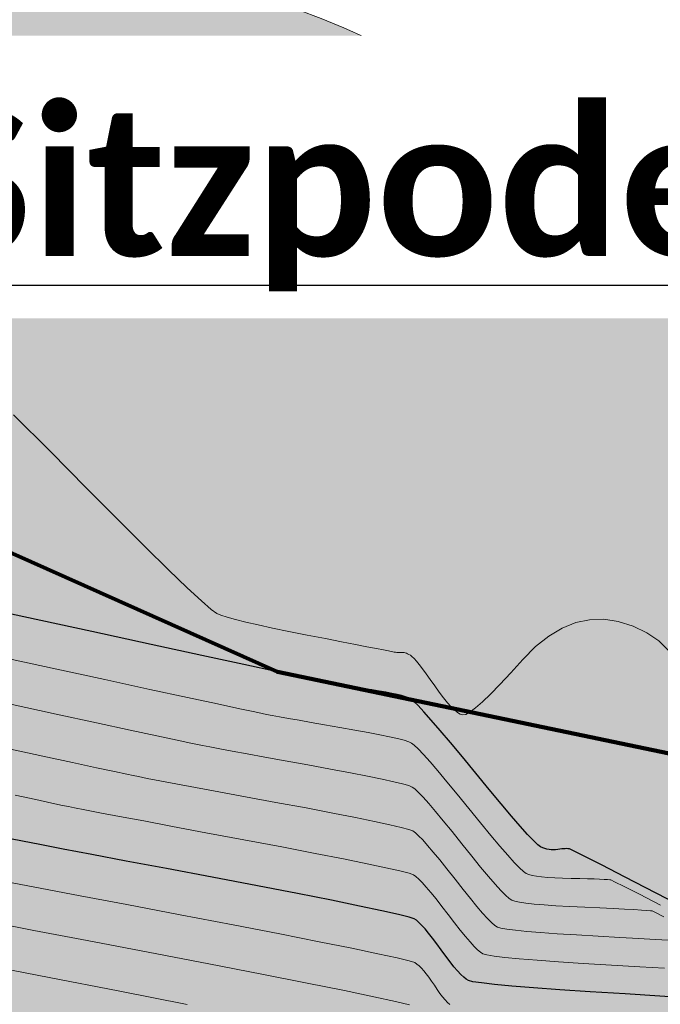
# Model space of a CAD drawing. Header units: metres. Extents: x 730549 to 731755, y 5527678 to 5528494.
# Tile 180 of 207: x 731674.34 to 731677.86, y 5527799.53 to 5527804.93. Entities that reach past the tile are written whole.
import ezdxf
from ezdxf.enums import TextEntityAlignment as Align

# ---------------------------------------------------------------- set-up
doc = ezdxf.new("R2010")
doc.units = ezdxf.units.M
doc.header["$LTSCALE"] = 0.1
doc.layers.add('3d Modell', color=7, linetype='Continuous', transparency=0.4)
doc.layers.add('LA_Planung BÄUME geplant', color=7, linetype='Continuous', transparency=0.8)
for name, color, linetype in [('LA_Feuchtfläche u artenreiche Wiese geplant', 7, 'Continuous'), ('LA_Planungsumgriff', 7, 'Continuous'), ('Netzbach mit Ausleitung', 7, 'Continuous'), ('Sparten Strom GEPLANT pdf', 7, 'Continuous'), ('Sparten_Kanal-aus dwg GRUPPE', 7, 'Continuous'), ('Text Spielgeräteausschreibung', 7, 'Continuous'), ('Wiese und Waldnaab als Hintergrund', 7, 'Continuous')]:
    doc.layers.add(name, color=color, linetype=linetype)
doc.styles.add('Arial', font='arial.ttf')
doc.styles.add('Calibri (bold)', font='calibrib.ttf')
doc.styles.add('TheSansSemiLight-Plain', font='txt')
picture_1 = doc.add_image_def('image1.png', size_in_pixel=(2382, 1684))

# ---------------------------------------------------------------- blocks, each defined once
blk = doc.blocks.new('PDF-Seite')
at = {"color": 255, "linetype": 'Continuous', "lineweight": 9, "transparency": 33554687}
blk.add_wipeout([(0, 103.9213), (293.9185, 103.9213), (293.9185, -103.9213), (0, -103.9213)], dxfattribs=at)
at = {"transparency": 33554687}
image = blk.add_image(picture_1, insert=(0, -103.9213), size_in_units=(293.9185, 207.8426), dxfattribs=at)
image.dxf.flags = 7
blk = doc.blocks.new('KA_STUTZU')
at = {"color": 7, "linetype": 'Continuous', "lineweight": 5, "transparency": 33554687}
blk.add_line((0, 0), (0, 0), dxfattribs=at)
blk.add_line((0, 0), (0, 0), dxfattribs=at)
blk = doc.blocks.new('KA_STUTZR')
at = {"color": 7, "linetype": 'Continuous', "lineweight": 25, "transparency": 33554687}
for p in [(0, 0), (0.0005, 0)]:
    blk.add_line(p, (0, 0.0005), dxfattribs=at)
at = {"color": 7, "linetype": 'Continuous', "lineweight": 5, "transparency": 33554687}
blk.add_line((0, 0), (0.001, 0), dxfattribs=at)
at = {"color": 7, "linetype": 'Continuous', "transparency": 33554687}
blk.add_solid([(0, 0.0005), (0.0005, 0), (0, 0)], dxfattribs=at)
blk = doc.blocks.new('khpfeil')
at = {"color": 7, "linetype": 'Continuous', "lineweight": 25, "transparency": 33554687}
for p, q in [((0, 0.00013), (-0.00007, -0.00013)), ((0, 0.00013), (0.00007, -0.00013)), ((0, -0.00013), (-0.00007, -0.00013)), ((0, -0.00013), (0.00007, -0.00013))]:
    blk.add_line(p, q, dxfattribs=at)
blk = doc.blocks.new('Gruppe')
at = {"color": 211, "linetype": 'Continuous', "lineweight": 5, "true_color": 0xff7fff, "transparency": 33554687}
blk.add_line((-855.6495, -461.3338, -32.1905), (-874.4863, -455.5912, -32.1905), dxfattribs=at)
at = {"color": 161, "linetype": 'Continuous', "lineweight": 5, "true_color": 0x7f9fff, "transparency": 33554687}
blk.add_line((-862.3073, -456.7812, -31.1976), (-863.074, -459.0711, -31.1976), dxfattribs=at)
at = {"color": 161, "true_color": 0x7f9fff, "transparency": 33554687, "xscale": 1.5, "yscale": 1.5, "zscale": 1.5, "rotation": 161.4896132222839}
blk.add_blockref('khpfeil', (-862.6907, -457.9262, -493.1896), dxfattribs=at)
at = {"color": 211, "true_color": 0xff7fff, "transparency": 33554687, "xscale": 8, "yscale": 8, "zscale": 8, "rotation": 73.04565685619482}
blk.add_blockref('khpfeil', (-865.0674, -458.462, -493.1896), dxfattribs=at)
at = {"color": 30, "true_color": 0xff7f00, "transparency": 33554687, "xscale": 0.5, "yscale": 0.5, "zscale": 0.5, "rotation": 73.04565685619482}
for name, p in [('KA_STUTZR', (-862.9563, -458.6885, -493.1896)), ('KA_STUTZU', (-862.0975, -459.369, -493.1896))]:
    blk.add_blockref(name, p, dxfattribs=at)
at = {"color": 176, "true_color": 0x00007f, "transparency": 33554687, "insert": (-862.9574, -457.3532, -31.2266), "char_height": 0.375684, "width": 1.932, "attachment_point": 8, "rotation": 71.4897, "line_spacing_factor": 1.002187, "style": 'Arial'}
blk.add_mtext('DN150 2.61m', dxfattribs=at)
at = {"color": 216, "true_color": 0x7f007f, "transparency": 33554687, "insert": (-865.2278, -459.6532, -32.2096), "char_height": 0.375684, "width": 8.767, "attachment_point": 8, "rotation": 343.0459, "line_spacing_factor": 1.002187, "style": 'Arial'}
blk.add_mtext('B Ei 800/1200 20.69m 0.19%', dxfattribs=at)
at = {"color": 7, "transparency": 33554687, "insert": (-880.0634, -461.3743, -30.6196), "char_height": 0.360657, "attachment_point": 1, "rotation": 2.2512, "line_spacing_factor": 0.25, "style": 'Arial'}
blk.add_mtext('A S=460.957 T=1.61m Ei 800/1200->M1309E S=460.961 T=1.61m Ei 800/1200->M1307', dxfattribs=at)
blk = doc.blocks.new('Gruppe-1')
at = {"color": 7, "transparency": 33554687}
blk.add_blockref('Gruppe', (0, 0), dxfattribs=at)
blk = doc.blocks.new('Gruppe-3')
at = {"color": 7, "linetype": 'Continuous', "lineweight": 13, "transparency": 33554585, "flags": 128}
for points in [[(-861.8808, -460.1176), (-861.9359, -460.0636), (-862.0016, -460.0182), (-862.0779, -459.9816), (-862.1588, -459.9562), (-862.2381, -459.9447), (-862.316, -459.9469), (-862.3923, -459.963), (-862.4672, -459.9928), (-862.5405, -460.0365), (-862.6123, -460.094), (-862.6826, -460.1652), (-862.7486, -460.2384), (-862.8075, -460.3014), (-862.8593, -460.3544), (-862.904, -460.3974), (-862.9416, -460.4302), (-862.9721, -460.453), (-862.9956, -460.4657), (-863.0119, -460.4684), (-863.0255, -460.4638), (-863.0407, -460.4548), (-863.0575, -460.4415), (-863.0759, -460.4238), (-863.0959, -460.4017), (-863.1175, -460.3753), (-863.1407, -460.3444), (-863.1655, -460.3092), (-863.19, -460.2739), (-863.2122, -460.2427), (-863.2323, -460.2156), (-863.25, -460.1926), (-863.2656, -460.1737), (-863.2789, -460.159), (-863.29, -460.1483), (-863.2989, -460.1418), (-863.3065, -460.1376), (-863.3137, -460.1341), (-863.3206, -460.1312), (-863.3271, -460.1289), (-863.3333, -460.1273), (-863.3391, -460.1262), (-863.3445, -460.1258), (-863.3496, -460.1261), (-863.3548, -460.1265), (-863.3604, -460.1266), (-863.3665, -460.1264), (-863.3731, -460.1259), (-863.3802, -460.1251), (-863.3878, -460.124), (-863.3958, -460.1226), (-863.4043, -460.1209), (-863.4192, -460.118), (-863.4462, -460.1126), (-863.4854, -460.1049), (-863.5368, -460.0949), (-863.6003, -460.0825), (-863.6761, -460.0677), (-863.764, -460.0506), (-863.864, -460.0311), (-863.9647, -460.0112), (-864.0543, -459.9928), (-864.1329, -459.9759), (-864.2005, -459.9604), (-864.2571, -459.9464), (-864.3027, -459.9338), (-864.3373, -459.9227), (-864.3608, -459.9131), (-864.3909, -459.8915), (-864.4448, -459.8443), (-864.5228, -459.7716), (-864.6246, -459.6733), (-864.7504, -459.5495), (-864.9002, -459.4001), (-865.0739, -459.2252), (-865.2716, -459.0247), (-865.4751, -458.8231)], [(-861.8843, -461.7033), (-861.9574, -461.699), (-862.0458, -461.694), (-862.1497, -461.6882), (-862.2689, -461.6817), (-862.3886, -461.6749), (-862.4938, -461.6683), (-862.5846, -461.6618), (-862.661, -461.6555), (-862.7229, -461.6493), (-862.7703, -461.6433), (-862.8034, -461.6374), (-862.8219, -461.6316), (-862.8355, -461.6226), (-862.8535, -461.6068), (-862.8758, -461.5842), (-862.9026, -461.5548), (-862.9337, -461.5187), (-862.9693, -461.4758), (-863.0093, -461.4262), (-863.0536, -461.3698), (-863.098, -461.3133), (-863.1379, -461.2635), (-863.1735, -461.2204), (-863.2046, -461.1839), (-863.2313, -461.1541), (-863.2537, -461.1309), (-863.2716, -461.1145), (-863.285, -461.1046), (-863.3067, -461.0965), (-863.3489, -461.0851), (-863.4118, -461.0704), (-863.4954, -461.0525), (-863.5996, -461.0313), (-863.7245, -461.0068), (-863.87, -460.979), (-864.0362, -460.948), (-864.2029, -460.9171), (-864.3499, -460.8898), (-864.4772, -460.8661), (-864.5849, -460.846), (-864.6729, -460.8295), (-864.7413, -460.8166), (-864.79, -460.8072), (-864.8191, -460.8014), (-864.8542, -460.794), (-864.9213, -460.7796), (-865.0202, -460.7583), (-865.151, -460.7301), (-865.3136, -460.695), (-865.5082, -460.653)], [(-861.9085, -461.5749), (-861.9546, -461.5518), (-861.9725, -461.5434), (-861.9817, -461.5422), (-862.0014, -461.5405), (-862.0318, -461.5386), (-862.0727, -461.5362), (-862.1243, -461.5335), (-862.1865, -461.5305), (-862.2593, -461.5271), (-862.3427, -461.5233), (-862.4265, -461.5193), (-862.5007, -461.515), (-862.5652, -461.5105), (-862.6201, -461.5058), (-862.6653, -461.5009), (-862.7008, -461.4958), (-862.7267, -461.4904), (-862.7429, -461.4849), (-862.7571, -461.4751), (-862.777, -461.4571), (-862.8025, -461.4308), (-862.8338, -461.3963), (-862.8708, -461.3536), (-862.9134, -461.3026), (-862.9618, -461.2435), (-863.0158, -461.176), (-863.0699, -461.1086), (-863.1182, -461.0492), (-863.1608, -460.998), (-863.1978, -460.9549), (-863.229, -460.92), (-863.2545, -460.8932), (-863.2744, -460.8745), (-863.2885, -460.8639), (-863.3073, -460.8563), (-863.3412, -460.8466), (-863.3902, -460.8347), (-863.4542, -460.8206), (-863.5333, -460.8043), (-863.6275, -460.7859), (-863.7368, -460.7653), (-863.8611, -460.7426), (-863.9859, -460.72), (-864.0966, -460.6999), (-864.1933, -460.6822), (-864.2759, -460.6671), (-864.3444, -460.6544), (-864.3988, -460.6442), (-864.4391, -460.6365), (-864.4654, -460.6313), (-864.5029, -460.6233), (-864.5772, -460.6074), (-864.6882, -460.5835), (-864.8358, -460.5516), (-865.0202, -460.5118), (-865.2413, -460.464), (-865.4991, -460.4083)], [(-861.9052, -461.8574), (-862.0401, -461.8493), (-862.1951, -461.8401), (-862.3506, -461.8306), (-862.4869, -461.8216), (-862.604, -461.8131), (-862.7018, -461.8052), (-862.7805, -461.7977), (-862.8399, -461.7908), (-862.8801, -461.7843), (-862.901, -461.7784), (-862.9139, -461.7701), (-862.93, -461.7565), (-862.9491, -461.7376), (-862.9713, -461.7133), (-862.9967, -461.6838), (-863.0252, -461.649), (-863.0568, -461.6089), (-863.0914, -461.5635), (-863.1261, -461.5181), (-863.1577, -461.4778), (-863.1861, -461.4427), (-863.2115, -461.4129), (-863.2337, -461.3882), (-863.2528, -461.3687), (-863.2687, -461.3544), (-863.2816, -461.3453), (-863.306, -461.3366), (-863.3566, -461.3236), (-863.4335, -461.3062), (-863.5366, -461.2843), (-863.6659, -461.2582), (-863.8215, -461.2276), (-864.0033, -461.1927), (-864.2113, -461.1534), (-864.4198, -461.1143), (-864.6031, -461.0798), (-864.7612, -461.05), (-864.894, -461.025), (-865.0015, -461.0046), (-865.0838, -460.9889), (-865.1409, -460.9779), (-865.1727, -460.9715), (-865.2055, -460.9646), (-865.2653, -460.9518), (-865.3521, -460.9332), (-865.4661, -460.9086)], [(-863.083, -462.0559), (-863.0957, -462.0443), (-863.1089, -462.0304), (-863.1226, -462.0141), (-863.1369, -461.9954), (-863.1517, -461.9744), (-863.1671, -461.951), (-863.1824, -461.9276), (-863.1972, -461.9064), (-863.2115, -461.8875), (-863.2252, -461.8708), (-863.2383, -461.8564), (-863.251, -461.8443), (-863.2631, -461.8344), (-863.2746, -461.8267), (-863.3046, -461.817), (-863.372, -461.8006), (-863.4768, -461.7776), (-863.6189, -461.7481), (-863.7985, -461.712), (-864.0154, -461.6693), (-864.2698, -461.6201), (-864.5615, -461.5642), (-864.8538, -461.5085), (-865.1096, -461.4598), (-865.329, -461.4179), (-865.512, -461.3829)], [(-861.9265, -461.5115), (-862.0429, -461.4519), (-862.1271, -461.409), (-862.1792, -461.3829), (-862.1991, -461.3734), (-862.2059, -461.3723), (-862.2185, -461.3713), (-862.2369, -461.3702), (-862.2611, -461.3691), (-862.2912, -461.3681), (-862.3271, -461.367), (-862.3688, -461.366), (-862.4164, -461.3649), (-862.4645, -461.3636), (-862.5076, -461.3617), (-862.5459, -461.3592), (-862.5792, -461.3561), (-862.6077, -461.3525), (-862.6313, -461.3483), (-862.65, -461.3435), (-862.6638, -461.3381), (-862.6786, -461.3276), (-862.7005, -461.3073), (-862.7293, -461.2774), (-862.7651, -461.2378), (-862.8078, -461.1885), (-862.8576, -461.1295), (-862.9143, -461.0607), (-862.978, -460.9823), (-863.0417, -460.9038), (-863.0985, -460.8349), (-863.1482, -460.7757), (-863.1909, -460.726), (-863.2267, -460.6859), (-863.2554, -460.6554), (-863.2772, -460.6345), (-863.292, -460.6232), (-863.308, -460.6162), (-863.3335, -460.6081), (-863.3685, -460.5989), (-863.4131, -460.5887), (-863.4671, -460.5774), (-863.5305, -460.5651), (-863.6035, -460.5516), (-863.686, -460.5372), (-863.769, -460.5228), (-863.8434, -460.5099), (-863.9094, -460.4983), (-863.9668, -460.4881), (-864.0158, -460.4793), (-864.0563, -460.4719), (-864.0882, -460.4659), (-864.1117, -460.4612), (-864.1517, -460.4527), (-864.2332, -460.4352), (-864.3562, -460.4087), (-864.5207, -460.3731), (-864.7268, -460.3286), (-864.9744, -460.2751), (-865.2635, -460.2125), (-865.5942, -460.1409)], [(-863.3039, -462.0571), (-863.3797, -462.0391), (-863.4984, -462.0134), (-863.6601, -461.98), (-863.8648, -461.9389), (-864.1124, -461.8902), (-864.403, -461.8338), (-864.7366, -461.7696), (-865.0707, -461.7057), (-865.3628, -461.6497), (-865.6129, -461.6018)], [(-864.5224, -462.0554), (-864.9002, -461.9817), (-865.2788, -461.9079), (-865.6095, -461.8434)]]:
    blk.add_lwpolyline(points, dxfattribs=at)
at = {"color": 7, "linetype": 'Continuous', "lineweight": 25, "transparency": 33554585, "flags": 128}
for points in [[(-861.7518, -461.5478), (-861.9545, -461.4435), (-862.1211, -461.3579), (-862.2515, -461.2911), (-862.3457, -461.2431), (-862.4038, -461.2139), (-862.4257, -461.2034), (-862.4301, -461.2025), (-862.4355, -461.202), (-862.442, -461.2018), (-862.4495, -461.202), (-862.4581, -461.2026), (-862.4677, -461.2035), (-862.4784, -461.2049), (-862.4902, -461.2065), (-862.5024, -461.2079), (-862.5145, -461.2084), (-862.5265, -461.2079), (-862.5384, -461.2065), (-862.5501, -461.2041), (-862.5618, -461.2008), (-862.5733, -461.1965), (-862.5847, -461.1913), (-862.6002, -461.1801), (-862.624, -461.1576), (-862.656, -461.1241), (-862.6963, -461.0793), (-862.7449, -461.0234), (-862.8017, -460.9563), (-862.8668, -460.878), (-862.9402, -460.7886), (-863.0136, -460.6991), (-863.0787, -460.6207), (-863.1355, -460.5533), (-863.1841, -460.497), (-863.2243, -460.4518), (-863.2563, -460.4176), (-863.28, -460.3945), (-863.2954, -460.3825), (-863.3087, -460.376), (-863.3258, -460.3696), (-863.3469, -460.3632), (-863.3719, -460.3568), (-863.4008, -460.3505), (-863.4336, -460.3442), (-863.4703, -460.338), (-863.5109, -460.3318), (-863.552, -460.3257), (-863.5902, -460.3199), (-863.6255, -460.3144), (-863.6578, -460.3092), (-863.6872, -460.3043), (-863.7138, -460.2996), (-863.7373, -460.2952), (-863.758, -460.2911), (-863.8008, -460.282), (-863.8906, -460.2626), (-864.0275, -460.233), (-864.2115, -460.1932), (-864.4425, -460.1431), (-864.7206, -460.0827), (-865.0458, -460.0122), (-865.4181, -459.9313), (-865.7896, -459.8507)], [(-861.7646, -462.0209), (-861.9305, -462.0104), (-862.1214, -461.9985), (-862.3127, -461.9863), (-862.48, -461.9749), (-862.6234, -461.9644), (-862.7427, -461.9548), (-862.838, -461.9461), (-862.9094, -461.9382), (-862.9567, -461.9313), (-862.9801, -461.9252), (-862.9924, -461.9176), (-863.0065, -461.9062), (-863.0224, -461.8909), (-863.0401, -461.8719), (-863.0597, -461.8489), (-863.081, -461.8222), (-863.1042, -461.7917), (-863.1293, -461.7573), (-863.1543, -461.7228), (-863.1774, -461.6921), (-863.1988, -461.6651), (-863.2183, -461.6418), (-863.236, -461.6223), (-863.2519, -461.6065), (-863.2659, -461.5944), (-863.2781, -461.586), (-863.3053, -461.5768), (-863.3643, -461.5621), (-863.4551, -461.5419), (-863.5778, -461.5162), (-863.7322, -461.4851), (-863.9185, -461.4485), (-864.1365, -461.4064), (-864.3864, -461.3588), (-864.6368, -461.3114), (-864.8563, -461.2698), (-865.0451, -461.234), (-865.203, -461.2039), (-865.3301, -461.1797), (-865.4264, -461.1612), (-865.4918, -461.1485)]]:
    blk.add_lwpolyline(points, dxfattribs=at)
blk = doc.blocks.new('Site Model Opacity Container')
at = {"color": 255, "linetype": 'Continuous', "lineweight": 5, "transparency": 33554585}
blk.add_wipeout([(-902.0886, -384.516), (-896.5606, -388.799), (-893.5636, -391.703), (-885.1136, -401.015), (-850.0795, -459.0117), (-849.9675, -459.3957), (-850.8386, -465.338), (-853.9826, -465.958), (-902.1748, -472.8373), (-946.1748, -476.8373), (-962.1748, -476.8373), (-998.1748, -420.8373), (-998.3616, -413.454), (-991.2746, -397.622), (-990.0686, -396.546)], dxfattribs=at)
at = {"color": 7, "transparency": 33554687}
blk.add_blockref('Gruppe-3', (0, 0), dxfattribs=at)
blk = doc.blocks.new('Geländemodell (2D)')
at = {"color": 31, "true_color": 0xe0cb9d, "transparency": 33554687}
blk.add_blockref('Site Model Opacity Container', (0, 0), dxfattribs=at)
at = {"color": 0, "flags": 1}
for tag in ['IFC_UUID', 'instanceID']:
    blk.add_attdef(tag, (-998.5218, -476.8373), '', height=0.00018, dxfattribs=at)
blk = doc.blocks.new('P_Baum')
at = {"linetype": 'Continuous', "lineweight": 0, "transparency": 33554687}
h = blk.add_hatch(color=53, dxfattribs=at)
edge = h.paths.add_edge_path()
edge.add_arc((0, 0), 5, 0, 360)
at = {"color": 7, "linetype": 'Continuous', "lineweight": 5, "transparency": 33554483}
blk.add_circle((1, 1.7321), 5, dxfattribs=at)
at = {"color": 7, "linetype": 'Continuous', "lineweight": 20, "transparency": 33554687}
blk.add_circle((0, 0), 5, dxfattribs=at)
at = {"color": 58, "true_color": 0x4b5f00, "transparency": 33554687, "style": 'TheSansSemiLight-Plain'}
for tag, p in [('Botanischer_Name', (0.1957, 1.0854)), ('Nummer', (0.1957, -0.5565)), ('Stammumfang', (0.1957, -1.6489))]:
    blk.add_attdef(tag, text='', height=0.5044, dxfattribs=at).set_placement(p, align=Align.TOP_LEFT)
blk = doc.blocks.new('Baum Pflanzung')
at = {"color": 7, "transparency": 33554687, "xscale": 0.2, "yscale": 0.2, "zscale": 0.2}
blk.add_blockref('P_Baum', (0, -0.00852), dxfattribs=at)

msp = doc.modelspace()

# ---------------------------------------------------------------- block references
at = {"layer": 'Sparten Strom GEPLANT pdf', "color": 16, "true_color": 0x800000, "transparency": 33554687}
msp.add_blockref('PDF-Seite', (731393.3973, 5527843.1975), dxfattribs=at)

# ---------------------------------------------------------------- next in the draw order: block references
at = {"layer": 'Sparten_Kanal-aus dwg GRUPPE', "color": 7, "transparency": 33554687}
msp.add_blockref('Gruppe-1', (732539.7836, 5528261.585), dxfattribs=at)

# ---------------------------------------------------------------- next in the draw order: block references
at = {"layer": '3d Modell', "color": 31, "true_color": 0xe0cb9d, "transparency": 33554687}
msp.add_blockref('Geländemodell (2D)', (732539.7836, 5528261.585), dxfattribs=at)

# ---------------------------------------------------------------- next in the draw order: wipeouts: each hides what was drawn before it
at = {"color": 255, "linetype": 'Continuous', "lineweight": 5, "transparency": 33554585}
msp.add_wipeout([(731656.25, 5527870.55), (731643.6, 5527865.6), (731642.2711, 5527860.5778), (731638.4, 5527857.6), (731654.4, 5527839.4), (731661.2, 5527819.4), (731668.8, 5527807.6), (731683.6, 5527801.8), (731689.8, 5527798.6), (731690, 5527794.8), (731680.8, 5527793.4), (731666.6, 5527795), (731653.4, 5527794), (731639.4, 5527790.6), (731635, 5527785.4), (731646, 5527779.8), (731687.6, 5527788.6), (731700.4, 5527795.6)], dxfattribs=at).dxf.layer = '3d Modell'

# ---------------------------------------------------------------- next in the draw order: hatches: boundary and pattern name
at = {"layer": 'Netzbach mit Ausleitung', "linetype": 'Continuous', "lineweight": 0, "true_color": 0xcc9966, "transparency": 33554508}
for points in [[(731647.2567, 5527821.9599), (731647.5282, 5527821.4976), (731647.7684, 5527821.0779), (731647.9774, 5527820.7006), (731648.1551, 5527820.3659), (731648.3015, 5527820.0736), (731648.4167, 5527819.8238), (731648.5006, 5527819.6166), (731648.5533, 5527819.4518), (731648.7099, 5527819.1807), (731648.8835, 5527818.9032), (731649.0741, 5527818.6193), (731649.2816, 5527818.3289), (731649.5061, 5527818.0322), (731649.7476, 5527817.729), (731650.0061, 5527817.4193), (731650.2815, 5527817.1033), (731651.2147, 5527816.2174), (731652.1822, 5527815.3243), (731653.1841, 5527814.4239), (731654.2202, 5527813.5162), (731655.2907, 5527812.6011), (731656.3956, 5527811.6788), (731657.5347, 5527810.7492), (731658.7082, 5527809.8122), (731659.8839, 5527808.9043), (731661.0295, 5527808.0617), (731662.145, 5527807.2845), (731663.2305, 5527806.5725), (731664.286, 5527805.9259), (731665.3114, 5527805.3446), (731666.3068, 5527804.8287), (731667.2721, 5527804.378), (731668.2537, 5527803.9635), (731669.2978, 5527803.5559), (731670.4044, 5527803.1551), (731671.5736, 5527802.7613), (731672.8053, 5527802.3744), (731674.0995, 5527801.9944), (731675.4563, 5527801.6213), (731676.8756, 5527801.2551), (731678.1865, 5527800.8882), (731679.2182, 5527800.5132), (731679.9706, 5527800.1301), (731680.4436, 5527799.7388), (731680.6374, 5527799.3393), (731680.5519, 5527798.9316), (731680.1872, 5527798.5158), (731679.5431, 5527798.0918), (731678.7494, 5527797.6841), (731677.9358, 5527797.3169), (731677.1023, 5527796.9903), (731676.2489, 5527796.7043), (731675.3755, 5527796.4588), (731674.4822, 5527796.2539), (731673.569, 5527796.0897), (731672.6359, 5527795.9659), (731671.7156, 5527795.869), (731670.8409, 5527795.785), (731670.0118, 5527795.7139), (731669.2283, 5527795.6557), (731668.4903, 5527795.6104), (731667.798, 5527795.5781), (731667.1513, 5527795.5587), (731666.5501, 5527795.5523), (731665.962, 5527795.6285), (731665.3544, 5527795.8573), (731664.7272, 5527796.2387), (731664.0805, 5527796.7725), (731663.4142, 5527797.4589), (731662.7285, 5527798.2979), (731662.0232, 5527799.2893), (731661.2984, 5527800.4333), (731660.5823, 5527801.6031), (731659.9033, 5527802.672), (731659.2613, 5527803.6399), (731658.6564, 5527804.5069), (731658.0885, 5527805.273), (731657.5577, 5527805.9381), (731657.0639, 5527806.5023), (731656.6071, 5527806.9656), (731656.1214, 5527807.369), (731655.5407, 5527807.7539), (731654.865, 5527808.1201), (731654.0944, 5527808.4676), (731653.2287, 5527808.7966), (731652.2681, 5527809.1069), (731651.2124, 5527809.3985), (731650.0618, 5527809.6715), (731648.9251, 5527809.9785), (731647.9111, 5527810.372), (731647.0198, 5527810.852), (731646.2512, 5527811.4185), (731645.6053, 5527812.0716), (731645.0822, 5527812.8112), (731644.6817, 5527813.6374), (731644.404, 5527814.55), (731644.2806, 5527815.081), (731644.1589, 5527815.5759), (731644.0389, 5527816.0346), (731643.9206, 5527816.4573), (731643.804, 5527816.8439), (731643.6891, 5527817.1944), (731643.5759, 5527817.5088), (731643.4644, 5527817.7872), (731642.9457, 5527817.8605), (731642.3457, 5527817.9462), (731641.6647, 5527818.0444), (731640.9024, 5527818.1551), (731640.059, 5527818.2783), (731639.1343, 5527818.4139), (731638.1286, 5527818.5619), (731637.0416, 5527818.7225), (731635.6897, 5527818.6359), (731634.3966, 5527818.6288), (731633.1624, 5527818.7011), (731631.9871, 5527818.8528), (731630.8706, 5527819.0839), (731629.813, 5527819.3945), (731628.8142, 5527819.7846), (731627.8742, 5527820.2541), (731627.0208, 5527820.7802), (731626.2818, 5527821.3402), (731625.6571, 5527821.934), (731625.1468, 5527822.5617), (731624.7508, 5527823.2233), (731624.4691, 5527823.9187), (731624.3018, 5527824.648), (731624.2488, 5527825.4111), (731624.2766, 5527826.1706), (731624.3517, 5527826.8887), (731624.4741, 5527827.5656), (731624.6439, 5527828.2012), (731624.8609, 5527828.7956), (731625.1253, 5527829.3486), (731625.437, 5527829.8604), (731625.796, 5527830.3309), (731626.1994, 5527830.7667), (731626.6443, 5527831.1741), (731627.1308, 5527831.5532), (731627.6589, 5527831.904), (731628.2285, 5527832.2266), (731628.8396, 5527832.5208), (731629.4923, 5527832.7867), (731630.1865, 5527833.0243), (731630.8692, 5527833.2715), (731631.4872, 5527833.5663), (731632.0405, 5527833.9087), (731632.5292, 5527834.2986), (731632.9532, 5527834.7361), (731633.3125, 5527835.2211), (731633.6072, 5527835.7537), (731633.8371, 5527836.3338), (731634.0605, 5527836.9091), (731634.3354, 5527837.4273), (731634.6617, 5527837.8883), (731635.0394, 5527838.2921), (731635.4687, 5527838.6387), (731635.9494, 5527838.9282), (731636.4815, 5527839.1604), (731637.0652, 5527839.3356), (731637.6778, 5527839.472), (731638.297, 5527839.5881), (731638.9228, 5527839.684), (731639.5551, 5527839.7597), (731640.194, 5527839.8151), (731640.8395, 5527839.8503), (731641.4915, 5527839.8652), (731642.1501, 5527839.8599), (731642.7753, 5527839.7304), (731643.3274, 5527839.3728), (731643.8062, 5527838.7872), (731644.2118, 5527837.9734), (731644.5441, 5527836.9315), (731644.8032, 5527835.6616), (731644.9891, 5527834.1635), (731645.1018, 5527832.4374), (731645.202, 5527830.6636), (731645.3505, 5527829.0223), (731645.5474, 5527827.5137), (731645.7926, 5527826.1377), (731646.0861, 5527824.8943), (731646.428, 5527823.7835), (731646.8182, 5527822.8054)], [(731646.8268, 5527821.7046), (731647.0895, 5527821.2578), (731647.3215, 5527820.8537), (731647.5228, 5527820.4924), (731647.6934, 5527820.1738), (731647.8333, 5527819.898), (731647.9426, 5527819.6649), (731648.0212, 5527819.4745), (731648.0691, 5527819.3269), (731648.085, 5527819.2654), (731648.1157, 5527819.2098), (731648.2792, 5527818.9267), (731648.46, 5527818.6373), (731648.6581, 5527818.3418), (731648.8735, 5527818.04), (731649.1062, 5527817.7321), (731649.3561, 5527817.4179), (731649.6234, 5527817.0976), (731649.9079, 5527816.771), (731649.9208, 5527816.7565), (731649.9347, 5527816.7431), (731650.8723, 5527815.8531), (731651.8443, 5527814.9558), (731652.8507, 5527814.0512), (731653.8914, 5527813.1395), (731654.9666, 5527812.2204), (731656.0761, 5527811.2942), (731657.22, 5527810.3607), (731658.3983, 5527809.4199), (731659.5866, 5527808.5023), (731660.7451, 5527807.6505), (731661.8739, 5527806.8644), (731662.9728, 5527806.144), (731664.042, 5527805.4895), (731665.0814, 5527804.9007), (731666.091, 5527804.3776), (731667.0708, 5527803.9203), (731668.0621, 5527803.5016), (731669.116, 5527803.09), (731670.2326, 5527802.6856), (731671.4117, 5527802.2882), (731672.6534, 5527801.898), (731673.9578, 5527801.5149), (731675.3247, 5527801.1389), (731676.7543, 5527800.77), (731677.0987, 5527800.6815), (731677.4258, 5527800.5927), (731677.7354, 5527800.5036), (731678.0276, 5527800.4142), (731678.3025, 5527800.3244), (731678.5599, 5527800.2343), (731678.8, 5527800.1438), (731679.0226, 5527800.0531), (731679.21, 5527799.9704), (731679.3809, 5527799.8886), (731679.5354, 5527799.8077), (731679.6734, 5527799.7277), (731679.7951, 5527799.6486), (731679.9003, 5527799.5703), (731679.9891, 5527799.4929), (731680.0614, 5527799.4164), (731680.0869, 5527799.3834), (731680.1069, 5527799.351), (731680.1215, 5527799.3193), (731680.1307, 5527799.2884), (731680.1345, 5527799.2581), (731680.1328, 5527799.2286), (731680.1257, 5527799.1997), (731680.1132, 5527799.1715), (731680.0667, 5527799.0996), (731680.0046, 5527799.0253), (731679.9268, 5527798.9487), (731679.8334, 5527798.8698), (731679.7243, 5527798.7885), (731679.5997, 5527798.7049), (731679.4594, 5527798.6189), (731679.3034, 5527798.5307), (731678.5316, 5527798.1342), (731677.7403, 5527797.7771), (731676.9294, 5527797.4595), (731676.0989, 5527797.1813), (731675.2489, 5527796.9426), (731674.3793, 5527796.7433), (731673.4901, 5527796.5834), (731672.5814, 5527796.463), (731671.6679, 5527796.3667), (731670.8, 5527796.2833), (731669.9777, 5527796.2127), (731669.201, 5527796.1549), (731668.4699, 5527796.11), (731667.7844, 5527796.0779), (731667.1444, 5527796.0587), (731666.5501, 5527796.0523), (731666.0305, 5527796.1248), (731665.4871, 5527796.3422), (731664.9199, 5527796.7046), (731664.3289, 5527797.212), (731663.7141, 5527797.8644), (731663.0754, 5527798.6617), (731662.413, 5527799.604), (731661.7267, 5527800.6912), (731661.0016, 5527801.8755), (731660.313, 5527802.9586), (731659.661, 5527803.9403), (731659.0456, 5527804.8208), (731658.4668, 5527805.5999), (731657.9246, 5527806.2777), (731657.419, 5527806.8543), (731656.95, 5527807.3295), (731656.4386, 5527807.7556), (731655.8311, 5527808.1611), (731655.1276, 5527808.5459), (731654.3281, 5527808.91), (731653.4325, 5527809.2535), (731652.4408, 5527809.5763), (731651.3531, 5527809.8784), (731650.1693, 5527810.1598), (731649.616, 5527810.2948), (731649.0925, 5527810.4498), (731648.5988, 5527810.6246), (731648.135, 5527810.8193), (731647.7009, 5527811.0339), (731647.2967, 5527811.2685), (731646.9223, 5527811.5229), (731646.5777, 5527811.7972), (731646.2692, 5527812.0852), (731645.9887, 5527812.3932), (731645.7361, 5527812.7211), (731645.5114, 5527813.069), (731645.3146, 5527813.4369), (731645.1457, 5527813.8248), (731645.0047, 5527814.2326), (731644.8917, 5527814.6604), (731644.7657, 5527815.2023), (731644.6411, 5527815.708), (731644.5181, 5527816.1776), (731644.3964, 5527816.6109), (731644.2763, 5527817.0082), (731644.1576, 5527817.3692), (731644.0403, 5527817.6941), (731643.9245, 5527817.9828), (731643.8139, 5527818.243), (731643.5766, 5527818.3969), (731643.0022, 5527818.7202), (731642.3377, 5527819.0035), (731641.5832, 5527819.2465), (731640.7387, 5527819.4495), (731639.8041, 5527819.6123), (731638.7794, 5527819.735), (731637.6647, 5527819.8176), (731636.46, 5527819.86), (731635.2527, 5527819.915), (731634.1304, 5527820.0351), (731633.093, 5527820.2204), (731632.1406, 5527820.4709), (731631.2732, 5527820.7866), (731630.4907, 5527821.1675), (731629.7931, 5527821.6135), (731629.1805, 5527822.1248), (731628.6519, 5527822.66), (731628.2062, 5527823.178), (731627.8436, 5527823.6788), (731627.5639, 5527824.1624), (731627.3672, 5527824.6289), (731627.2535, 5527825.0781), (731627.2227, 5527825.5102), (731627.275, 5527825.925), (731627.3715, 5527826.3309), (731627.4734, 5527826.7359), (731627.5809, 5527827.1402), (731627.6937, 5527827.5438), (731627.8121, 5527827.9465), (731627.9359, 5527828.3484), (731628.0652, 5527828.7496), (731628.2, 5527829.15), (731628.6257, 5527829.6927), (731629.1029, 5527830.1959), (731629.6315, 5527830.6595), (731630.2116, 5527831.0835), (731630.8432, 5527831.468), (731631.5262, 5527831.8129), (731632.2606, 5527832.1183), (731633.0465, 5527832.3841), (731633.1527, 5527832.6914), (731633.2738, 5527833.0464), (731633.4097, 5527833.4491), (731633.5605, 5527833.8995), (731633.7262, 5527834.3976), (731633.9067, 5527834.9435), (731634.1021, 5527835.537), (731634.3123, 5527836.1783), (731634.5111, 5527836.6904), (731634.7556, 5527837.1516), (731635.0458, 5527837.5619), (731635.3817, 5527837.9212), (731635.7632, 5527838.2296), (731636.1905, 5527838.4872), (731636.6634, 5527838.6937), (731637.1821, 5527838.8494), (731637.7788, 5527838.9823), (731638.3821, 5527839.0954), (731638.9919, 5527839.1888), (731639.6082, 5527839.2625), (731640.231, 5527839.3165), (731640.8603, 5527839.3507), (731641.4961, 5527839.3652), (731642.1384, 5527839.36), (731642.3808, 5527839.3304), (731642.6114, 5527839.2531), (731642.8301, 5527839.1282), (731643.0371, 5527838.9556), (731643.2323, 5527838.7353), (731643.4157, 5527838.4674), (731643.5873, 5527838.1519), (731643.7471, 5527837.7886), (731643.915, 5527837.3161), (731644.0655, 5527836.7867), (731644.1985, 5527836.2005), (731644.3141, 5527835.5574), (731644.4123, 5527834.8575), (731644.493, 5527834.1008), (731644.5563, 5527833.2872), (731644.6022, 5527832.4168), (731644.7046, 5527830.6117), (731644.8573, 5527828.9397), (731645.0601, 5527827.4009), (731645.313, 5527825.9953), (731645.6162, 5527824.7229), (731645.9696, 5527823.5836), (731646.3731, 5527822.5775)]]:
    msp.add_hatch(color=33, dxfattribs=at).paths.add_polyline_path(points)
at = {"layer": 'Wiese und Waldnaab als Hintergrund', "linetype": 'Continuous', "lineweight": 0, "true_color": 0xc4d309, "transparency": 33554483}
msp.add_hatch(color=52, dxfattribs=at).paths.add_polyline_path([(731645.5643, 5527857.5329), (731648.867, 5527864.6571), (731649.3828, 5527877.95), (731647.2109, 5527873.7088), (731644.5096, 5527868.9862), (731642.5638, 5527867.465), (731640.3307, 5527865.8117), (731639.379, 5527864.3996), (731636.7278, 5527863.807), (731633.0465, 5527861.6466), (731631.1367, 5527861.5843), (731630.8577, 5527859.5418), (731633.0465, 5527858.6259), (731633.0465, 5527854.945), (731634.6901, 5527852.1153), (731634.9094, 5527851.0327), (731629.0529, 5527848.4791), (731629.1793, 5527851.9133), (731627.9563, 5527853.8918), (731627.9031, 5527855.2944), (731626.593, 5527858.0681), (731624.4196, 5527859.5399), (731622.5893, 5527861.5524), (731621.6523, 5527862.7575), (731619.6316, 5527862.8377), (731618.7164, 5527863.8439), (731616.3756, 5527864.0902), (731612.9523, 5527864.1172), (731610.9424, 5527864.098), (731608.7869, 5527862.6544), (731606.2909, 5527862.4813), (731603.11, 5527862.1325), (731600.8686, 5527862.3897), (731599.8963, 5527862.0819), (731597.5895, 5527862.9355), (731596.6949, 5527862.8374), (731594.9396, 5527863.2485), (731593.6088, 5527863.8922), (731591.3624, 5527863.7616), (731589.6071, 5527864.1728), (731588.0384, 5527863.7995), (731585.8067, 5527863.0518), (731583.7641, 5527863.3308), (731580.0643, 5527863.1263), (731578.5502, 5527862.256), (731574.465, 5527862.8141), (731571.547, 5527860.9851), (731568.6508, 5527858.9573), (731566.276, 5527858.5963), (731562.7859, 5527858.3141), (731560.3758, 5527856.4403), (731556.4843, 5527853.3979), (731555.9942, 5527850.5274), (731557.845, 5527847.4106), (731559.1251, 5527846.7462), (731558.537, 5527844.7703), (731556.7996, 5527842.266), (731556.0044, 5527842.1788), (731554.7544, 5527840.7339), (731550.6558, 5527839.5802), (731549.0121, 5527840.8084), (731545.8882, 5527841.7736), (731542.2251, 5527843.9875), (731540.9463, 5527845.5575), (731537.6076, 5527842.9782), (731535.1334, 5527842.6062), (731532.436, 5527840.6002), (731531.1873, 5527840.0609), (731530.3677, 5527838.3614), (731529.4077, 5527838.8598), (731526.0484, 5527837.3848), (731522.4795, 5527835.9874), (731521.2757, 5527835.956), (731518.4571, 5527834.1379), (731515.8059, 5527833.5454), (731514.2168, 5527834.2765), (731511.8856, 5527833.5179), (731508.7347, 5527832.3031), (731502.8, 5527735.1721), (731587.4, 5527735), (731587, 5527743.2), (731600.4, 5527745), (731608.3946, 5527752.2709), (731632.9436, 5527766.213), (731648.4136, 5527772.8388), (731668.004, 5527780.4195), (731667.6878, 5527783.3022), (731672.7696, 5527784.6643), (731670.3725, 5527791.8457), (731680.6817, 5527795.9942), (731685.0158, 5527799.5881), (731678.4686, 5527800.5803), (731672.2441, 5527803.2175), (731664.8062, 5527806.8283), (731657.1271, 5527811.7203), (731650.9283, 5527816.8753), (731647.6108, 5527821.4409), (731645.6523, 5527826.4573), (731645.0951, 5527830.6214), (731645.8545, 5527836.5394), (731646.7203, 5527839.6524), (731643.2054, 5527845.1017), (731642.516, 5527849.5531), (731640.3997, 5527852.339)])

# ---------------------------------------------------------------- next in the draw order: linework, layer by layer
at = {"layer": 'LA_Feuchtfläche u artenreiche Wiese geplant', "color": 254, "linetype": 'Continuous', "true_color": 0xeee9cc, "transparency": 33554559}
msp.add_solid([(731674.754, 5527801.3549), (731676.579, 5527800.5366), (731674.9586, 5527801.8111), (731676.7835, 5527800.9928)], dxfattribs=at)

# ---------------------------------------------------------------- next in the draw order: block references
at = {"layer": 'LA_Planung BÄUME geplant', "color": 7, "transparency": 33554483, "xscale": 5.5, "yscale": 5.5, "zscale": 5.5}
msp.add_blockref('Baum Pflanzung', (731673.9784, 5527799.861), dxfattribs=at)

# ---------------------------------------------------------------- next in the draw order: wipeouts: each hides what was drawn before it
at = {"color": 255, "linetype": 'Continuous', "lineweight": 9, "transparency": 33554687}
msp.add_wipeout([(731666.7142, 5527803.2893), (731680.0876, 5527803.2893), (731680.0876, 5527804.8387), (731666.7142, 5527804.8387)], dxfattribs=at).dxf.layer = 'Text Spielgeräteausschreibung'

# ---------------------------------------------------------------- next in the draw order: linework, layer by layer
at = {"layer": 'LA_Planungsumgriff', "color": 16, "linetype": 'Continuous', "lineweight": 100, "true_color": 0x800000, "transparency": 33554687, "flags": 128}
msp.add_lwpolyline([(731651.4994, 5527808.1252), (731657.0563, 5527804.4013), (731663.6148, 5527794.685), (731674.9845, 5527796.1366), (731688.5945, 5527796.3819), (731687.3698, 5527798.9311), (731675.7561, 5527801.352), (731667.6171, 5527804.9852), (731657.183, 5527811.1518), (731650.6744, 5527816.6702)], dxfattribs=at)
at = {"layer": 'LA_Planungsumgriff', "color": 16, "linetype": 'Continuous', "lineweight": 9, "true_color": 0x800000, "transparency": 33554687}
msp.add_open_spline([(731629.85, 5527863), (731629.1, 5527861.25), (731629.22, 5527859.2), (731631.2104, 5527856.6448), (731632.9496, 5527853.0752), (731633.6392, 5527850.2803), (731634.3, 5527846.75), (731634.7411, 5527843.3111), (731636.2, 5527839.55), (731637.35, 5527836.75), (731639, 5527836.75), (731640.4, 5527836.55), (731640.9, 5527834.95), (731639.95, 5527833.35), (731639, 5527832.35), (731639.25, 5527830.5), (731641.2, 5527826.05), (731642.15, 5527824.3), (731644.3, 5527821.55), (731647.85, 5527817.55), (731653.05, 5527812.4), (731658.28, 5527807.7), (731665.05, 5527802.6), (731669.15, 5527799.7), (731671.6, 5527798.55), (731674.25, 5527798.3), (731679.45, 5527798.55), (731686.05, 5527798.5), (731689.1, 5527798.45)], degree=2, dxfattribs=at)
msp.add_open_spline([(731624.546, 5527862.408), (731626.0696, 5527861.1897), (731628.3, 5527857.75), (731630.05, 5527854.6), (731631.05, 5527851.35), (731631.6454, 5527849.0847), (731631.8202, 5527848.2626), (731632.3448, 5527845.7962), (731632.95, 5527841.8), (731634.04, 5527837.32), (731634.6, 5527835.86), (731638.15, 5527829.25), (731642.05, 5527822.3), (731646, 5527818.1), (731656.65, 5527807.95), (731665.7, 5527800.95), (731667.4, 5527799.2), (731667.6, 5527797.7), (731668.9, 5527796.25), (731671.3, 5527796.2), (731677.9, 5527796.9), (731689.6, 5527797.1)], degree=2, knots=[0, 0, 0, 0.049146, 0.120068, 0.19099, 0.261912, 0.261912, 0.287363, 0.338266, 0.389169, 0.440071, 0.490974, 0.541876, 0.592779, 0.643682, 0.694584, 0.745487, 0.79639, 0.847292, 0.898195, 0.949097, 1, 1, 1], dxfattribs=at)

# ---------------------------------------------------------------- next in the draw order: texts
at = {"layer": 'Text Spielgeräteausschreibung', "color": 7, "transparency": 33554687, "insert": (731666.7142, 5527804.4359), "char_height": 0.803672, "attachment_point": 1, "line_spacing_factor": 1.161386, "style": 'Calibri (bold)'}
msp.add_mtext('{\\LH2 Spiel- und Sitzpodest  }', dxfattribs=at)

doc.saveas('drawing.dxf')
